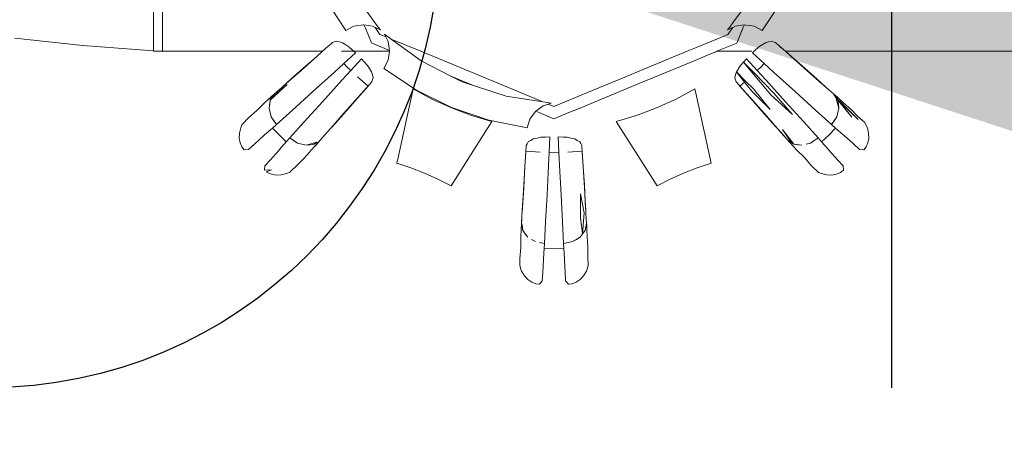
# Model space of a CAD drawing. Header units: millimetres. Extents: x -16331 to -10174, y -4135 to -3584.
# Tile 148 of 256: x -10336.6418 to -10336.5328, y -3997.5469 to -3997.4991. Entities that reach past the tile are written whole.
import ezdxf

# ---------------------------------------------------------------- set-up
doc = ezdxf.new("R2010")
doc.units = ezdxf.units.MM
doc.layers.add('AF-Peça de utilização', color=152, linetype='Continuous', lineweight=18)
doc.layers.add('IFC-IfcFlowTerminal-Contorno', color=250, linetype='Continuous', lineweight=5)
doc.layers.add('AL-Conexões', color=4, linetype='Continuous')
doc.layers.add('AL-Sentido conduto', color=7, linetype='Continuous')

msp = doc.modelspace()

# ---------------------------------------------------------------- hatches: boundary and pattern name
at = {"layer": 'AL-Sentido conduto', "linetype": 'Continuous'}
msp.add_hatch(color=3, dxfattribs=at).paths.add_polyline_path([(-10336.661, -3997.46933), (-10336.42332, -3997.54685), (-10336.4164, -3997.41763)])

# ---------------------------------------------------------------- linework, layer by layer
at = {"layer": 'AF-Peça de utilização'}
msp.add_circle((-10336.64532, -3997.48983), 0.05, dxfattribs=at)
at = {"layer": 'AL-Conexões'}
msp.add_line((-10336.54532, -3997.43983), (-10336.54532, -3997.53983), dxfattribs=at)
msp.add_circle((-10336.64532, -3997.48983), 0.05, dxfattribs=at)
at = {"layer": 'IFC-IfcFlowTerminal-Contorno', "lineweight": 5}
for p, q in [((-10336.62696, -3997.4964), (-10336.62696, -3997.49976)), ((-10336.60209, -3997.49991), (-10336.60482, -3997.49617)), ((-10336.56046, -3997.49616), (-10336.56278, -3997.49933)), ((-10336.62597, -3997.50261), (-10336.62597, -3997.49756)), ((-10336.60731, -3997.49783), (-10336.60567, -3997.5003)), ((-10336.55941, -3997.49997), (-10336.558, -3997.49785)), ((-10336.56278, -3997.49933), (-10336.56321, -3997.49992)), ((-10336.62696, -3997.49976), (-10336.62696, -3997.50187)), ((-10336.60567, -3997.5003), (-10336.60478, -3997.49982)), ((-10336.60478, -3997.49982), (-10336.60372, -3997.49966)), ((-10336.60372, -3997.49966), (-10336.60367, -3997.49967)), ((-10336.60367, -3997.49967), (-10336.60271, -3997.49981)), ((-10336.60367, -3997.49967), (-10336.6035, -3997.50005)), ((-10336.6035, -3997.50005), (-10336.60283, -3997.50165)), ((-10336.60271, -3997.49981), (-10336.60244, -3997.49994)), ((-10336.60244, -3997.49994), (-10336.60185, -3997.50023)), ((-10336.60244, -3997.49994), (-10336.6019, -3997.50072)), ((-10336.60185, -3997.50023), (-10336.60209, -3997.49991)), ((-10336.56321, -3997.49992), (-10336.56344, -3997.50023)), ((-10336.56344, -3997.50023), (-10336.56285, -3997.49994)), ((-10336.5634, -3997.50072), (-10336.56285, -3997.49994)), ((-10336.56285, -3997.49994), (-10336.5626, -3997.49981)), ((-10336.5626, -3997.49981), (-10336.5616, -3997.49965)), ((-10336.56243, -3997.50168), (-10336.56175, -3997.50004)), ((-10336.56175, -3997.50004), (-10336.56159, -3997.49965)), ((-10336.5616, -3997.49965), (-10336.56052, -3997.49981)), ((-10336.56052, -3997.49981), (-10336.55963, -3997.5003)), ((-10336.55963, -3997.5003), (-10336.55941, -3997.49997)), ((-10336.6423, -3997.50113), (-10336.63476, -3997.50196)), ((-10336.60692, -3997.50155), (-10336.60714, -3997.50161)), ((-10336.6067, -3997.50148), (-10336.60692, -3997.50155)), ((-10336.60638, -3997.50156), (-10336.6067, -3997.50148)), ((-10336.60606, -3997.50165), (-10336.60638, -3997.50156)), ((-10336.6019, -3997.50072), (-10336.60133, -3997.50095)), ((-10336.60141, -3997.50068), (-10336.60126, -3997.50098)), ((-10336.60109, -3997.50091), (-10336.60141, -3997.50068)), ((-10336.60133, -3997.50095), (-10336.60126, -3997.50098)), ((-10336.60126, -3997.50098), (-10336.60099, -3997.50152)), ((-10336.60065, -3997.50124), (-10336.60109, -3997.50091)), ((-10336.60099, -3997.50152), (-10336.60083, -3997.50249)), ((-10336.5988, -3997.50259), (-10336.60065, -3997.50124)), ((-10336.60065, -3997.50124), (-10336.59738, -3997.50259)), ((-10336.56699, -3997.50221), (-10336.5642, -3997.50105)), ((-10336.5642, -3997.50105), (-10336.5634, -3997.50072)), ((-10336.55892, -3997.50156), (-10336.55924, -3997.50165)), ((-10336.5586, -3997.50148), (-10336.55892, -3997.50156)), ((-10336.5584, -3997.50154), (-10336.5586, -3997.50148)), ((-10336.55815, -3997.50161), (-10336.5584, -3997.50154)), ((-10336.63476, -3997.50196), (-10336.62696, -3997.50253)), ((-10336.62696, -3997.50187), (-10336.62696, -3997.50253)), ((-10336.62696, -3997.50253), (-10336.62696, -3997.50259)), ((-10336.62696, -3997.50253), (-10336.62597, -3997.50261)), ((-10336.62696, -3997.50259), (-10336.62621, -3997.50259)), ((-10336.62621, -3997.50259), (-10336.61023, -3997.50259)), ((-10336.61023, -3997.50259), (-10336.60825, -3997.50259)), ((-10336.60825, -3997.50259), (-10336.60894, -3997.5032)), ((-10336.60824, -3997.50259), (-10336.60885, -3997.50313)), ((-10336.60762, -3997.50204), (-10336.60824, -3997.50259)), ((-10336.60715, -3997.50162), (-10336.60761, -3997.50203)), ((-10336.60614, -3997.50259), (-10336.60454, -3997.50259)), ((-10336.60569, -3997.50187), (-10336.60606, -3997.50165)), ((-10336.60533, -3997.5021), (-10336.60569, -3997.50187)), ((-10336.60497, -3997.50243), (-10336.60533, -3997.5021)), ((-10336.6048, -3997.50259), (-10336.60497, -3997.50243)), ((-10336.60461, -3997.50277), (-10336.6048, -3997.50259)), ((-10336.60454, -3997.50259), (-10336.60246, -3997.50259)), ((-10336.60283, -3997.50165), (-10336.60083, -3997.50249)), ((-10336.60246, -3997.50259), (-10336.60244, -3997.50259)), ((-10336.60244, -3997.50259), (-10336.60242, -3997.50259)), ((-10336.60242, -3997.50259), (-10336.60084, -3997.50259)), ((-10336.60084, -3997.50259), (-10336.60098, -3997.50359)), ((-10336.60083, -3997.50252), (-10336.60084, -3997.50259)), ((-10336.60083, -3997.50249), (-10336.60083, -3997.50252)), ((-10336.59734, -3997.50366), (-10336.5988, -3997.50259)), ((-10336.59738, -3997.50259), (-10336.59541, -3997.5034)), ((-10336.57272, -3997.50458), (-10336.56791, -3997.50259)), ((-10336.56791, -3997.50259), (-10336.56699, -3997.50221)), ((-10336.5654, -3997.50291), (-10336.56476, -3997.50265)), ((-10336.56476, -3997.50265), (-10336.56462, -3997.50259)), ((-10336.56462, -3997.50259), (-10336.56243, -3997.50168)), ((-10336.56462, -3997.50259), (-10336.56288, -3997.50259)), ((-10336.56288, -3997.50259), (-10336.56281, -3997.50259)), ((-10336.56281, -3997.50259), (-10336.56076, -3997.50259)), ((-10336.56049, -3997.50259), (-10336.56069, -3997.50277)), ((-10336.55997, -3997.5021), (-10336.56049, -3997.50259)), ((-10336.5596, -3997.50187), (-10336.55997, -3997.5021)), ((-10336.55924, -3997.50165), (-10336.5596, -3997.50187)), ((-10336.55772, -3997.502), (-10336.55815, -3997.50162)), ((-10336.55705, -3997.50259), (-10336.55772, -3997.502)), ((-10336.55704, -3997.50259), (-10336.55762, -3997.50208)), ((-10336.55644, -3997.50314), (-10336.55705, -3997.50259)), ((-10336.55635, -3997.5032), (-10336.55704, -3997.50259)), ((-10336.55704, -3997.50259), (-10336.55502, -3997.50259)), ((-10336.55502, -3997.50259), (-10336.46937, -3997.50259)), ((-10336.60885, -3997.50313), (-10336.61063, -3997.5047)), ((-10336.60894, -3997.5032), (-10336.6104, -3997.50447)), ((-10336.60589, -3997.50394), (-10336.60461, -3997.50277)), ((-10336.60395, -3997.50343), (-10336.60512, -3997.50472)), ((-10336.60328, -3997.50415), (-10336.60395, -3997.50343)), ((-10336.60098, -3997.50359), (-10336.60148, -3997.50449)), ((-10336.59413, -3997.5053), (-10336.59734, -3997.50366)), ((-10336.59541, -3997.5034), (-10336.5839, -3997.50817)), ((-10336.57253, -3997.50587), (-10336.56723, -3997.50367)), ((-10336.56723, -3997.50367), (-10336.5654, -3997.50291)), ((-10336.56135, -3997.50343), (-10336.56168, -3997.50379)), ((-10336.56018, -3997.50472), (-10336.56135, -3997.50343)), ((-10336.56069, -3997.50277), (-10336.5594, -3997.50394)), ((-10336.55467, -3997.5047), (-10336.55644, -3997.50314)), ((-10336.5549, -3997.50447), (-10336.55635, -3997.5032)), ((-10336.61063, -3997.5047), (-10336.61226, -3997.50615)), ((-10336.6104, -3997.50447), (-10336.61172, -3997.50565)), ((-10336.60694, -3997.50489), (-10336.60589, -3997.50394)), ((-10336.60512, -3997.50472), (-10336.60607, -3997.50576)), ((-10336.60552, -3997.50434), (-10336.60589, -3997.50394)), ((-10336.60512, -3997.50472), (-10336.60552, -3997.50434)), ((-10336.60305, -3997.50451), (-10336.60328, -3997.50415)), ((-10336.60282, -3997.50488), (-10336.60305, -3997.50451)), ((-10336.60148, -3997.50449), (-10336.59786, -3997.50689)), ((-10336.57481, -3997.50544), (-10336.57272, -3997.50458)), ((-10336.56229, -3997.50459), (-10336.56247, -3997.50488)), ((-10336.56224, -3997.50451), (-10336.56229, -3997.50459)), ((-10336.56202, -3997.50415), (-10336.56224, -3997.50451)), ((-10336.56168, -3997.50379), (-10336.56202, -3997.50415)), ((-10336.56168, -3997.50379), (-10336.56048, -3997.50501)), ((-10336.56058, -3997.50511), (-10336.56168, -3997.50379)), ((-10336.55978, -3997.50434), (-10336.56018, -3997.50472)), ((-10336.55923, -3997.50576), (-10336.56018, -3997.50472)), ((-10336.5594, -3997.50394), (-10336.55978, -3997.50434)), ((-10336.5594, -3997.50394), (-10336.55835, -3997.50489)), ((-10336.55357, -3997.50565), (-10336.5549, -3997.50447)), ((-10336.55304, -3997.50615), (-10336.55467, -3997.5047)), ((-10336.61172, -3997.50565), (-10336.61272, -3997.50656)), ((-10336.60936, -3997.50709), (-10336.60694, -3997.50489)), ((-10336.60607, -3997.50576), (-10336.60826, -3997.50818)), ((-10336.60321, -3997.50644), (-10336.60439, -3997.50542)), ((-10336.60274, -3997.5052), (-10336.60282, -3997.50488)), ((-10336.60279, -3997.50596), (-10336.60272, -3997.50572)), ((-10336.60265, -3997.50552), (-10336.60274, -3997.5052)), ((-10336.60272, -3997.50572), (-10336.60265, -3997.50552)), ((-10336.5928, -3997.50598), (-10336.59413, -3997.5053)), ((-10336.59413, -3997.5053), (-10336.59273, -3997.50588)), ((-10336.59273, -3997.50588), (-10336.59146, -3997.50641)), ((-10336.57895, -3997.50716), (-10336.57481, -3997.50544)), ((-10336.57316, -3997.50613), (-10336.57253, -3997.50587)), ((-10336.56256, -3997.5052), (-10336.56264, -3997.50552)), ((-10336.56264, -3997.50552), (-10336.56257, -3997.50574)), ((-10336.56257, -3997.50574), (-10336.5625, -3997.50596)), ((-10336.56247, -3997.50488), (-10336.56256, -3997.5052)), ((-10336.56158, -3997.506), (-10336.56247, -3997.50488)), ((-10336.56247, -3997.50488), (-10336.56145, -3997.50589)), ((-10336.56145, -3997.50589), (-10336.56158, -3997.506)), ((-10336.56145, -3997.50589), (-10336.56056, -3997.50676)), ((-10336.56048, -3997.50501), (-10336.56058, -3997.50511)), ((-10336.55867, -3997.50741), (-10336.56058, -3997.50511)), ((-10336.56048, -3997.50501), (-10336.55837, -3997.50718)), ((-10336.55703, -3997.50818), (-10336.55923, -3997.50576)), ((-10336.55835, -3997.50489), (-10336.55593, -3997.50709)), ((-10336.55257, -3997.50656), (-10336.55357, -3997.50565)), ((-10336.61218, -3997.50627), (-10336.61404, -3997.508)), ((-10336.61383, -3997.5077), (-10336.61218, -3997.50627)), ((-10336.61273, -3997.50656), (-10336.61356, -3997.50731)), ((-10336.61328, -3997.50705), (-10336.61355, -3997.50729)), ((-10336.61272, -3997.50656), (-10336.61328, -3997.50705)), ((-10336.61226, -3997.50615), (-10336.61273, -3997.50656)), ((-10336.60437, -3997.50777), (-10336.60321, -3997.50644)), ((-10336.60431, -3997.50768), (-10336.60313, -3997.50635)), ((-10336.60313, -3997.50635), (-10336.60279, -3997.50597)), ((-10336.59823, -3997.50676), (-10336.59994, -3997.51453)), ((-10336.59615, -3997.50788), (-10336.59823, -3997.50676)), ((-10336.59786, -3997.50689), (-10336.59397, -3997.5088)), ((-10336.59146, -3997.50641), (-10336.5928, -3997.50598)), ((-10336.58793, -3997.50755), (-10336.59146, -3997.50641)), ((-10336.57784, -3997.50806), (-10336.57316, -3997.50613)), ((-10336.56706, -3997.50676), (-10336.56914, -3997.50788)), ((-10336.56696, -3997.50723), (-10336.56706, -3997.50676)), ((-10336.5625, -3997.50597), (-10336.56213, -3997.50639)), ((-10336.56213, -3997.50639), (-10336.56209, -3997.50644)), ((-10336.56158, -3997.506), (-10336.56209, -3997.50644)), ((-10336.56209, -3997.50644), (-10336.56092, -3997.50777)), ((-10336.56209, -3997.50644), (-10336.56099, -3997.50768)), ((-10336.56076, -3997.50701), (-10336.56158, -3997.506)), ((-10336.55875, -3997.50904), (-10336.56076, -3997.50701)), ((-10336.56056, -3997.50676), (-10336.55875, -3997.50904)), ((-10336.55258, -3997.50656), (-10336.55304, -3997.50615)), ((-10336.55173, -3997.50731), (-10336.55258, -3997.50656)), ((-10336.55174, -3997.50729), (-10336.55202, -3997.50705)), ((-10336.61356, -3997.50731), (-10336.61467, -3997.50829)), ((-10336.61399, -3997.50768), (-10336.61421, -3997.50788)), ((-10336.61417, -3997.50889), (-10336.61404, -3997.508)), ((-10336.61404, -3997.508), (-10336.6141, -3997.50844)), ((-10336.61404, -3997.508), (-10336.61356, -3997.50731)), ((-10336.61377, -3997.50749), (-10336.61399, -3997.50768)), ((-10336.6136, -3997.50736), (-10336.61383, -3997.5077)), ((-10336.61355, -3997.50729), (-10336.61377, -3997.50749)), ((-10336.61356, -3997.50731), (-10336.6136, -3997.50736)), ((-10336.61159, -3997.5091), (-10336.60936, -3997.50709)), ((-10336.60588, -3997.50945), (-10336.60431, -3997.50768)), ((-10336.60565, -3997.50922), (-10336.60437, -3997.50777)), ((-10336.59399, -3997.50886), (-10336.59615, -3997.50788)), ((-10336.5839, -3997.50817), (-10336.58793, -3997.50755)), ((-10336.58265, -3997.50869), (-10336.57895, -3997.50716)), ((-10336.57968, -3997.50883), (-10336.57784, -3997.50806)), ((-10336.56914, -3997.50788), (-10336.5713, -3997.50886)), ((-10336.56526, -3997.51498), (-10336.56696, -3997.50723)), ((-10336.56099, -3997.50768), (-10336.55941, -3997.50945)), ((-10336.56092, -3997.50777), (-10336.55965, -3997.50922)), ((-10336.55627, -3997.50958), (-10336.55867, -3997.50741)), ((-10336.55837, -3997.50718), (-10336.55627, -3997.50958)), ((-10336.55593, -3997.50709), (-10336.55371, -3997.5091)), ((-10336.55152, -3997.50749), (-10336.55174, -3997.50729)), ((-10336.55169, -3997.50736), (-10336.55173, -3997.50731)), ((-10336.55173, -3997.50731), (-10336.55146, -3997.5077)), ((-10336.55071, -3997.50821), (-10336.55173, -3997.50731)), ((-10336.55149, -3997.50765), (-10336.55169, -3997.50736)), ((-10336.5513, -3997.50768), (-10336.55152, -3997.50749)), ((-10336.55146, -3997.5077), (-10336.55149, -3997.50765)), ((-10336.55126, -3997.508), (-10336.55146, -3997.5077)), ((-10336.55146, -3997.5077), (-10336.55144, -3997.50778)), ((-10336.55126, -3997.50794), (-10336.55146, -3997.5077)), ((-10336.55146, -3997.5077), (-10336.55071, -3997.50844)), ((-10336.55142, -3997.50785), (-10336.55113, -3997.50889)), ((-10336.55108, -3997.50788), (-10336.5513, -3997.50768)), ((-10336.55108, -3997.50816), (-10336.55126, -3997.50794)), ((-10336.55119, -3997.50845), (-10336.55126, -3997.508)), ((-10336.55126, -3997.508), (-10336.55071, -3997.50865)), ((-10336.55108, -3997.50816), (-10336.55126, -3997.508)), ((-10336.61554, -3997.50916), (-10336.61645, -3997.50995)), ((-10336.61467, -3997.50829), (-10336.61554, -3997.50916)), ((-10336.6141, -3997.50844), (-10336.61417, -3997.50889)), ((-10336.61417, -3997.50889), (-10336.61405, -3997.50936)), ((-10336.61393, -3997.50984), (-10336.61417, -3997.50889)), ((-10336.61336, -3997.5107), (-10336.61159, -3997.5091)), ((-10336.60826, -3997.50818), (-10336.61028, -3997.51041)), ((-10336.60682, -3997.51054), (-10336.60565, -3997.50922)), ((-10336.59178, -3997.5097), (-10336.59399, -3997.50886)), ((-10336.59397, -3997.5088), (-10336.58986, -3997.5102)), ((-10336.58469, -3997.50924), (-10336.58467, -3997.50922)), ((-10336.58467, -3997.50922), (-10336.58386, -3997.50863)), ((-10336.58467, -3997.50922), (-10336.5843, -3997.50938)), ((-10336.58336, -3997.50826), (-10336.5839, -3997.50817)), ((-10336.58386, -3997.50863), (-10336.58328, -3997.50843)), ((-10336.58296, -3997.50832), (-10336.58336, -3997.50826)), ((-10336.58328, -3997.50843), (-10336.58296, -3997.50832)), ((-10336.58328, -3997.50843), (-10336.58265, -3997.50869)), ((-10336.581, -3997.50937), (-10336.57968, -3997.50883)), ((-10336.5713, -3997.50886), (-10336.57352, -3997.5097)), ((-10336.55965, -3997.50922), (-10336.55847, -3997.51054)), ((-10336.55502, -3997.51041), (-10336.55703, -3997.50818)), ((-10336.55371, -3997.5091), (-10336.55194, -3997.5107)), ((-10336.55113, -3997.50889), (-10336.55137, -3997.50984)), ((-10336.55125, -3997.50937), (-10336.55113, -3997.50889)), ((-10336.55113, -3997.50889), (-10336.55119, -3997.50845)), ((-10336.55071, -3997.50852), (-10336.55108, -3997.50816)), ((-10336.55071, -3997.50852), (-10336.55071, -3997.50844)), ((-10336.55071, -3997.50844), (-10336.54899, -3997.51013)), ((-10336.54899, -3997.51013), (-10336.55071, -3997.50852)), ((-10336.54968, -3997.50989), (-10336.55071, -3997.50862)), ((-10336.55071, -3997.50865), (-10336.54968, -3997.50989)), ((-10336.55062, -3997.50829), (-10336.5507, -3997.50822)), ((-10336.54974, -3997.50907), (-10336.55062, -3997.50829)), ((-10336.54902, -3997.50981), (-10336.54974, -3997.50907)), ((-10336.61645, -3997.50995), (-10336.61717, -3997.51074)), ((-10336.61405, -3997.50936), (-10336.61393, -3997.50984)), ((-10336.61393, -3997.50984), (-10336.61368, -3997.51022)), ((-10336.61364, -3997.51027), (-10336.61393, -3997.50984)), ((-10336.61368, -3997.51022), (-10336.61336, -3997.5107)), ((-10336.61336, -3997.5107), (-10336.61364, -3997.51027)), ((-10336.60733, -3997.51108), (-10336.60588, -3997.50945)), ((-10336.58951, -3997.51037), (-10336.59178, -3997.5097)), ((-10336.58986, -3997.5102), (-10336.58561, -3997.51106)), ((-10336.58561, -3997.51106), (-10336.58532, -3997.5101)), ((-10336.58532, -3997.5101), (-10336.58469, -3997.50924)), ((-10336.5843, -3997.50938), (-10336.58265, -3997.51006)), ((-10336.58265, -3997.51006), (-10336.581, -3997.50937)), ((-10336.57352, -3997.5097), (-10336.57578, -3997.51037)), ((-10336.55941, -3997.50945), (-10336.55797, -3997.51108)), ((-10336.55137, -3997.50984), (-10336.55194, -3997.5107)), ((-10336.55194, -3997.5107), (-10336.55165, -3997.51027)), ((-10336.55165, -3997.51027), (-10336.55137, -3997.50984)), ((-10336.55137, -3997.50984), (-10336.55125, -3997.50937)), ((-10336.54831, -3997.51044), (-10336.54902, -3997.50981)), ((-10336.61731, -3997.51107), (-10336.61745, -3997.51164)), ((-10336.61717, -3997.51074), (-10336.61731, -3997.51107)), ((-10336.61466, -3997.51185), (-10336.61379, -3997.51108)), ((-10336.61379, -3997.51108), (-10336.61336, -3997.5107)), ((-10336.61379, -3997.51108), (-10336.61303, -3997.51186)), ((-10336.61028, -3997.51041), (-10336.61188, -3997.51218)), ((-10336.60774, -3997.51155), (-10336.60682, -3997.51054)), ((-10336.60774, -3997.51155), (-10336.60733, -3997.51108)), ((-10336.59404, -3997.51746), (-10336.59003, -3997.51118)), ((-10336.59003, -3997.51118), (-10336.58977, -3997.51078)), ((-10336.58977, -3997.51078), (-10336.58951, -3997.51037)), ((-10336.57578, -3997.51037), (-10336.57125, -3997.51746)), ((-10336.55847, -3997.51054), (-10336.55755, -3997.51155)), ((-10336.55797, -3997.51108), (-10336.55754, -3997.51156)), ((-10336.55736, -3997.51125), (-10336.55612, -3997.51286)), ((-10336.55642, -3997.51265), (-10336.55736, -3997.51125)), ((-10336.55342, -3997.51218), (-10336.55502, -3997.51041)), ((-10336.55226, -3997.51186), (-10336.55151, -3997.51108)), ((-10336.55194, -3997.5107), (-10336.55151, -3997.51108)), ((-10336.55151, -3997.51108), (-10336.55064, -3997.51185)), ((-10336.54798, -3997.51107), (-10336.54831, -3997.51044)), ((-10336.54784, -3997.51164), (-10336.54798, -3997.51107)), ((-10336.61745, -3997.51164), (-10336.61747, -3997.51221)), ((-10336.61747, -3997.51221), (-10336.61737, -3997.51273)), ((-10336.61576, -3997.51284), (-10336.61473, -3997.51192)), ((-10336.61473, -3997.51192), (-10336.61466, -3997.51185)), ((-10336.61303, -3997.51186), (-10336.61226, -3997.51261)), ((-10336.61188, -3997.51218), (-10336.61226, -3997.51261)), ((-10336.61188, -3997.51218), (-10336.61145, -3997.51247)), ((-10336.61102, -3997.51275), (-10336.61188, -3997.51218)), ((-10336.61145, -3997.51247), (-10336.61102, -3997.51275)), ((-10336.60947, -3997.5135), (-10336.60848, -3997.51239)), ((-10336.60866, -3997.5126), (-10336.60847, -3997.51238)), ((-10336.60848, -3997.51239), (-10336.60774, -3997.51155)), ((-10336.60847, -3997.51238), (-10336.60822, -3997.5121)), ((-10336.60822, -3997.5121), (-10336.60774, -3997.51155)), ((-10336.58522, -3997.51246), (-10336.58551, -3997.51262)), ((-10336.58494, -3997.51229), (-10336.58522, -3997.51246)), ((-10336.58452, -3997.51219), (-10336.58494, -3997.51229)), ((-10336.5841, -3997.51209), (-10336.58452, -3997.51219)), ((-10336.5836, -3997.51208), (-10336.5841, -3997.51209)), ((-10336.58311, -3997.51206), (-10336.5836, -3997.51208)), ((-10336.5832, -3997.5138), (-10336.58311, -3997.51206)), ((-10336.58218, -3997.51206), (-10336.5821, -3997.5138)), ((-10336.58163, -3997.51208), (-10336.58218, -3997.51206)), ((-10336.5812, -3997.51209), (-10336.58163, -3997.51208)), ((-10336.58078, -3997.51219), (-10336.5812, -3997.51209)), ((-10336.58036, -3997.51229), (-10336.58078, -3997.51219)), ((-10336.58007, -3997.51246), (-10336.58036, -3997.51229)), ((-10336.57979, -3997.51262), (-10336.58007, -3997.51246)), ((-10336.55755, -3997.51155), (-10336.55707, -3997.5121)), ((-10336.55754, -3997.51156), (-10336.55681, -3997.51239)), ((-10336.55707, -3997.5121), (-10336.55683, -3997.51237)), ((-10336.55683, -3997.51237), (-10336.55663, -3997.5126)), ((-10336.55681, -3997.51239), (-10336.55675, -3997.51243)), ((-10336.55681, -3997.51239), (-10336.55583, -3997.5135)), ((-10336.55642, -3997.51265), (-10336.55681, -3997.51239)), ((-10336.55675, -3997.51243), (-10336.55642, -3997.51265)), ((-10336.55385, -3997.51247), (-10336.55428, -3997.51275)), ((-10336.5539, -3997.5125), (-10336.55342, -3997.51218)), ((-10336.55342, -3997.51218), (-10336.55385, -3997.51247)), ((-10336.55304, -3997.51261), (-10336.55342, -3997.51218)), ((-10336.55304, -3997.51261), (-10336.55226, -3997.51186)), ((-10336.55064, -3997.51185), (-10336.55056, -3997.51192)), ((-10336.55056, -3997.51192), (-10336.54953, -3997.51284)), ((-10336.54792, -3997.51273), (-10336.54783, -3997.51221)), ((-10336.54783, -3997.51221), (-10336.54784, -3997.51164)), ((-10336.61737, -3997.51273), (-10336.6172, -3997.51315)), ((-10336.6172, -3997.51315), (-10336.61694, -3997.51351)), ((-10336.61694, -3997.51351), (-10336.61645, -3997.51345)), ((-10336.61645, -3997.51345), (-10336.61576, -3997.51284)), ((-10336.6131, -3997.51356), (-10336.61402, -3997.51459)), ((-10336.61303, -3997.51347), (-10336.6131, -3997.51356)), ((-10336.61226, -3997.51261), (-10336.61303, -3997.51347)), ((-10336.61007, -3997.51299), (-10336.61102, -3997.51275)), ((-10336.61102, -3997.51275), (-10336.61055, -3997.51287)), ((-10336.61055, -3997.51287), (-10336.61007, -3997.51299)), ((-10336.61024, -3997.51437), (-10336.60947, -3997.5135)), ((-10336.60887, -3997.51265), (-10336.61007, -3997.51299)), ((-10336.61007, -3997.51299), (-10336.60963, -3997.51293)), ((-10336.60963, -3997.51293), (-10336.60918, -3997.51286)), ((-10336.60918, -3997.51286), (-10336.60888, -3997.51265)), ((-10336.60905, -3997.51304), (-10336.60886, -3997.51282)), ((-10336.60888, -3997.51265), (-10336.60883, -3997.51262)), ((-10336.60886, -3997.51282), (-10336.60866, -3997.5126)), ((-10336.58573, -3997.51305), (-10336.58576, -3997.51366)), ((-10336.58562, -3997.51283), (-10336.58572, -3997.51303)), ((-10336.58551, -3997.51262), (-10336.58562, -3997.51283)), ((-10336.57969, -3997.51281), (-10336.57979, -3997.51262)), ((-10336.57957, -3997.51303), (-10336.57969, -3997.51281)), ((-10336.57952, -3997.51378), (-10336.57957, -3997.51304)), ((-10336.55663, -3997.5126), (-10336.55644, -3997.51281)), ((-10336.55644, -3997.51281), (-10336.55624, -3997.51304)), ((-10336.55612, -3997.51286), (-10336.55642, -3997.51265)), ((-10336.55612, -3997.51286), (-10336.55567, -3997.51293)), ((-10336.55523, -3997.51299), (-10336.55612, -3997.51286)), ((-10336.55583, -3997.5135), (-10336.55495, -3997.51436)), ((-10336.55567, -3997.51293), (-10336.55523, -3997.51299)), ((-10336.55476, -3997.51287), (-10336.55428, -3997.51275)), ((-10336.55428, -3997.51275), (-10336.55475, -3997.51287)), ((-10336.55428, -3997.51275), (-10336.5539, -3997.5125)), ((-10336.55227, -3997.51347), (-10336.55304, -3997.51261)), ((-10336.5522, -3997.51355), (-10336.55227, -3997.51347)), ((-10336.55128, -3997.51459), (-10336.5522, -3997.51355)), ((-10336.54953, -3997.51284), (-10336.54885, -3997.51345)), ((-10336.54885, -3997.51345), (-10336.54836, -3997.51351)), ((-10336.54836, -3997.51351), (-10336.5481, -3997.51315)), ((-10336.5481, -3997.51315), (-10336.54792, -3997.51273)), ((-10336.61402, -3997.51459), (-10336.61462, -3997.51527)), ((-10336.61099, -3997.5151), (-10336.61024, -3997.51437)), ((-10336.59994, -3997.51453), (-10336.59999, -3997.51475)), ((-10336.58576, -3997.51366), (-10336.58588, -3997.51543)), ((-10336.58577, -3997.51379), (-10336.58586, -3997.51532)), ((-10336.58576, -3997.51366), (-10336.58577, -3997.51379)), ((-10336.58419, -3997.51377), (-10336.58576, -3997.51366)), ((-10336.58326, -3997.51521), (-10336.5832, -3997.5138)), ((-10336.58265, -3997.51381), (-10336.5832, -3997.5138)), ((-10336.5821, -3997.5138), (-10336.58265, -3997.51381)), ((-10336.5821, -3997.5138), (-10336.58203, -3997.51521)), ((-10336.57953, -3997.51366), (-10336.5811, -3997.51377)), ((-10336.57942, -3997.51543), (-10336.57953, -3997.51366)), ((-10336.57943, -3997.51532), (-10336.57952, -3997.51378)), ((-10336.55495, -3997.51436), (-10336.55417, -3997.51527)), ((-10336.55067, -3997.51527), (-10336.55128, -3997.51459)), ((-10336.61462, -3997.51527), (-10336.61469, -3997.51576)), ((-10336.61469, -3997.51576), (-10336.61389, -3997.51571)), ((-10336.61389, -3997.51571), (-10336.61448, -3997.51592)), ((-10336.61192, -3997.51599), (-10336.61099, -3997.5151)), ((-10336.59999, -3997.51475), (-10336.60004, -3997.51498)), ((-10336.60004, -3997.51498), (-10336.5985, -3997.51549)), ((-10336.5985, -3997.51549), (-10336.59698, -3997.51608)), ((-10336.58586, -3997.51532), (-10336.586, -3997.51768)), ((-10336.58588, -3997.51543), (-10336.586, -3997.51735)), ((-10336.58342, -3997.51847), (-10336.58326, -3997.51521)), ((-10336.58203, -3997.51521), (-10336.58187, -3997.51847)), ((-10336.57929, -3997.51769), (-10336.57943, -3997.51532)), ((-10336.57929, -3997.51735), (-10336.57942, -3997.51543)), ((-10336.56831, -3997.51608), (-10336.5668, -3997.51549)), ((-10336.5668, -3997.51549), (-10336.56526, -3997.51498)), ((-10336.55417, -3997.51527), (-10336.55337, -3997.51599)), ((-10336.55061, -3997.51576), (-10336.55067, -3997.51527)), ((-10336.61448, -3997.51592), (-10336.61433, -3997.51602)), ((-10336.61433, -3997.51602), (-10336.61391, -3997.51619)), ((-10336.61391, -3997.51619), (-10336.61338, -3997.51629)), ((-10336.61338, -3997.51629), (-10336.61282, -3997.51627)), ((-10336.61282, -3997.51627), (-10336.61225, -3997.51613)), ((-10336.61225, -3997.51613), (-10336.61192, -3997.51599)), ((-10336.59698, -3997.51608), (-10336.5955, -3997.51674)), ((-10336.5955, -3997.51674), (-10336.59404, -3997.51746)), ((-10336.57125, -3997.51746), (-10336.5698, -3997.51674)), ((-10336.5698, -3997.51674), (-10336.56831, -3997.51608)), ((-10336.55337, -3997.51599), (-10336.55304, -3997.51613)), ((-10336.55304, -3997.51613), (-10336.55248, -3997.51627)), ((-10336.55248, -3997.51627), (-10336.55191, -3997.51629)), ((-10336.55191, -3997.51629), (-10336.55138, -3997.51619)), ((-10336.55138, -3997.51619), (-10336.55096, -3997.51602)), ((-10336.55096, -3997.51602), (-10336.55061, -3997.51576)), ((-10336.586, -3997.51768), (-10336.58613, -3997.51986)), ((-10336.586, -3997.51735), (-10336.58611, -3997.51912)), ((-10336.57919, -3997.51912), (-10336.57929, -3997.51735)), ((-10336.57916, -3997.51986), (-10336.57929, -3997.51769)), ((-10336.58357, -3997.52147), (-10336.58342, -3997.51847)), ((-10336.58187, -3997.51847), (-10336.58172, -3997.52147)), ((-10336.57972, -3997.521), (-10336.57973, -3997.51837)), ((-10336.57973, -3997.51837), (-10336.57931, -3997.52045)), ((-10336.58611, -3997.51912), (-10336.58616, -3997.52021)), ((-10336.58614, -3997.52002), (-10336.58616, -3997.52021)), ((-10336.58613, -3997.51986), (-10336.58614, -3997.52002)), ((-10336.57914, -3997.5202), (-10336.57919, -3997.51912)), ((-10336.57914, -3997.5202), (-10336.57916, -3997.51986)), ((-10336.58616, -3997.52021), (-10336.58624, -3997.5216)), ((-10336.57948, -3997.52279), (-10336.57972, -3997.521)), ((-10336.57931, -3997.52045), (-10336.57948, -3997.52279)), ((-10336.57912, -3997.52057), (-10336.57914, -3997.5202)), ((-10336.57908, -3997.52121), (-10336.57912, -3997.52048)), ((-10336.57906, -3997.5216), (-10336.57912, -3997.52057)), ((-10336.58624, -3997.5216), (-10336.58633, -3997.52308)), ((-10336.58624, -3997.52158), (-10336.58626, -3997.52188)), ((-10336.58622, -3997.52121), (-10336.58624, -3997.52158)), ((-10336.58624, -3997.5216), (-10336.58622, -3997.52169)), ((-10336.58608, -3997.52242), (-10336.58624, -3997.5216)), ((-10336.58622, -3997.52169), (-10336.58615, -3997.52206)), ((-10336.58615, -3997.52206), (-10336.58608, -3997.52242)), ((-10336.5837, -3997.52386), (-10336.58357, -3997.52147)), ((-10336.58172, -3997.52147), (-10336.5816, -3997.52386)), ((-10336.57921, -3997.52243), (-10336.57913, -3997.52201)), ((-10336.57914, -3997.52207), (-10336.57921, -3997.52243)), ((-10336.57906, -3997.5216), (-10336.57914, -3997.52207)), ((-10336.57913, -3997.52201), (-10336.57907, -3997.52169)), ((-10336.57905, -3997.52158), (-10336.57908, -3997.52121)), ((-10336.57907, -3997.52169), (-10336.57906, -3997.5216)), ((-10336.57897, -3997.52308), (-10336.57906, -3997.5216)), ((-10336.57903, -3997.52188), (-10336.57905, -3997.52158)), ((-10336.57902, -3997.52217), (-10336.57903, -3997.52188)), ((-10336.579, -3997.52246), (-10336.57902, -3997.52217)), ((-10336.58633, -3997.52308), (-10336.58632, -3997.52431)), ((-10336.58608, -3997.52242), (-10336.58582, -3997.52278)), ((-10336.58555, -3997.52314), (-10336.58608, -3997.52242)), ((-10336.58582, -3997.52278), (-10336.58555, -3997.52314)), ((-10336.57975, -3997.52315), (-10336.58059, -3997.52365)), ((-10336.58017, -3997.5234), (-10336.57975, -3997.52315)), ((-10336.57975, -3997.52315), (-10336.57948, -3997.52279)), ((-10336.57948, -3997.52279), (-10336.57975, -3997.52315)), ((-10336.57948, -3997.52279), (-10336.57921, -3997.52243)), ((-10336.57921, -3997.52243), (-10336.57948, -3997.52279)), ((-10336.5789, -3997.52425), (-10336.57897, -3997.52308)), ((-10336.58632, -3997.52431), (-10336.58641, -3997.52551)), ((-10336.58513, -3997.5234), (-10336.58471, -3997.52365)), ((-10336.58471, -3997.52365), (-10336.58513, -3997.5234)), ((-10336.58426, -3997.52374), (-10336.5837, -3997.52386)), ((-10336.5837, -3997.52386), (-10336.5842, -3997.52375)), ((-10336.5838, -3997.52557), (-10336.58373, -3997.52443)), ((-10336.58373, -3997.52443), (-10336.5837, -3997.52386)), ((-10336.58373, -3997.52443), (-10336.58265, -3997.52444)), ((-10336.58265, -3997.52444), (-10336.58157, -3997.52443)), ((-10336.58059, -3997.52365), (-10336.5816, -3997.52386)), ((-10336.5816, -3997.52386), (-10336.58109, -3997.52375)), ((-10336.5816, -3997.52386), (-10336.58157, -3997.52443)), ((-10336.58157, -3997.52443), (-10336.5815, -3997.52557)), ((-10336.58109, -3997.52375), (-10336.58059, -3997.52365)), ((-10336.58059, -3997.52365), (-10336.58017, -3997.5234)), ((-10336.57891, -3997.52529), (-10336.5789, -3997.52425)), ((-10336.58641, -3997.52551), (-10336.58644, -3997.52624)), ((-10336.57886, -3997.52624), (-10336.57891, -3997.52529)), ((-10336.58644, -3997.52624), (-10336.58636, -3997.52658)), ((-10336.58636, -3997.52658), (-10336.58623, -3997.52691)), ((-10336.58388, -3997.52707), (-10336.5838, -3997.52568)), ((-10336.5838, -3997.52568), (-10336.5838, -3997.52557)), ((-10336.5815, -3997.52557), (-10336.58149, -3997.52569)), ((-10336.58149, -3997.52569), (-10336.58141, -3997.52708)), ((-10336.57907, -3997.52691), (-10336.57894, -3997.52658)), ((-10336.57894, -3997.52658), (-10336.57886, -3997.52624)), ((-10336.58623, -3997.52691), (-10336.58592, -3997.52742)), ((-10336.58592, -3997.52742), (-10336.58554, -3997.52783)), ((-10336.58394, -3997.52798), (-10336.58388, -3997.52707)), ((-10336.58141, -3997.52708), (-10336.58136, -3997.52798)), ((-10336.57976, -3997.52783), (-10336.57937, -3997.52742)), ((-10336.57937, -3997.52742), (-10336.57907, -3997.52691)), ((-10336.58554, -3997.52783), (-10336.58509, -3997.52813)), ((-10336.58509, -3997.52813), (-10336.58467, -3997.52831)), ((-10336.58467, -3997.52831), (-10336.58424, -3997.52837)), ((-10336.58424, -3997.52837), (-10336.58394, -3997.52798)), ((-10336.58136, -3997.52798), (-10336.58105, -3997.52837)), ((-10336.58105, -3997.52837), (-10336.58062, -3997.52831)), ((-10336.58062, -3997.52831), (-10336.5802, -3997.52813)), ((-10336.5802, -3997.52813), (-10336.57976, -3997.52783))]:
    msp.add_line(p, q, dxfattribs=at)

doc.saveas('drawing.dxf')
